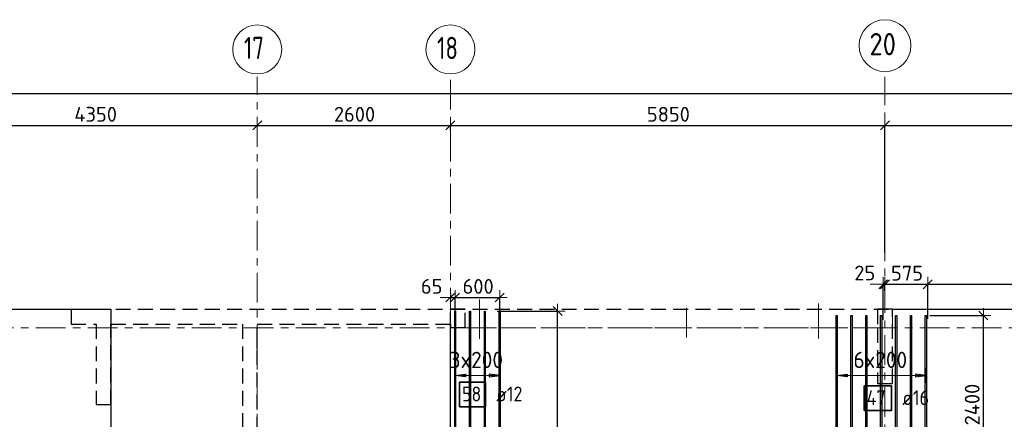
# Model space of a CAD drawing. Header units: metres. Extents: x -38 to 107, y -15 to 21.
# Tile 44 of 89: x 39.85 to 53.11, y 15.17 to 20.55. Entities that reach past the tile are written whole.
import ezdxf

# ---------------------------------------------------------------- set-up
doc = ezdxf.new("R2010")
doc.units = ezdxf.units.M
doc.header["$PDMODE"] = 65
for name, pattern in [('______11', [0.5, 0.4, -0.05, 0, -0.05]), ('______2', [0.27, 0.2, -0.07]), ('______3', [0.5, 0.4, -0.1]), ('______5', [1.1, 0.8, -0.1, 0.1, -0.1])]:
    doc.linetypes.add(name, pattern=pattern)
for name, color, linetype, lineweight in [('XR$2$Осевая линия (1)', 7, '______5', 13), ('XR$2$Размерная линия (1)', 7, 'Continuous', 13), ('XR$3$Балка (1)', 7, '______3', 13), ('XR$3$Перекрытие (1)', 7, 'Continuous', 35), ('XR$3$Размерная линия (1)', 7, 'Continuous', 13)]:
    doc.layers.add(name, color=color, linetype=linetype, lineweight=lineweight)
for name, color, linetype, lineweight, true_color in [('XR$3$Арм.стержн.Доп. Арм верхн.зоны Х', 7, 'Continuous', 35, 0x8c8cff), ('XR$3$Арм.стержн.Доп. Арм. верхн.зоны У', 7, 'Continuous', 35, 0x739641), ('XR$5$Стена_ бетон несущ.', 7, 'Continuous', 70, 0xb4b496)]:
    doc.layers.add(name, color=color, linetype=linetype, lineweight=lineweight, true_color=true_color)
doc.styles.add('ISOCPEUR', font='txt')
doc.dimstyles.new('DIMSTYLE_3', dxfattribs={"dimtxt": 0.2, "dimasz": 0.2, "dimexe": 0, "dimexo": 0, "dimgap": 0.1, "dimtad": 2, "dimdec": 0, "dimlfac": 1000, "dimrnd": 5, "dimzin": 12, "dimdsep": 46, "dimtxsty": 'ISOCPEUR', "dimblk1": 'ALL_ML_STRICH', "dimblk2": 'ALL_ML_STRICH', "dimsah": 1, "dimcen": 0, "dimclrd": 7, "dimclre": 256, "dimclrt": 7, "dimadec": 0, "dimazin": 0, "dimtfac": 1, "dimtdec": 0, "dimtix": 1, "dimtmove": 2, "dimatfit": 3, "dimfxl": 0, "dimtzin": 0, "dimlwd": 0, "dimlwe": -3, "dimarcsym": 0})
doc.dimstyles.new('DIMSTYLE_6', dxfattribs={"dimtxt": 0.2, "dimasz": 0.2, "dimexe": 0, "dimexo": 0, "dimgap": 0.1, "dimtad": 2, "dimdec": 0, "dimlfac": 1000, "dimrnd": 5, "dimzin": 12, "dimdsep": 46, "dimtxsty": 'ISOCPEUR', "dimblk1": 'ALL_ML_STRICH', "dimblk2": 'ALL_ML_STRICH', "dimsah": 1, "dimcen": 0, "dimclrd": 7, "dimclre": 256, "dimclrt": 7, "dimadec": 0, "dimazin": 0, "dimtfac": 1, "dimtdec": 0, "dimtix": 1, "dimtmove": 2, "dimatfit": 3, "dimfxl": 0, "dimtvp": 1.2, "dimtzin": 0, "dimlwd": 0, "dimlwe": -3, "dimarcsym": 0})

# ---------------------------------------------------------------- blocks, each defined once
blk = doc.blocks.new('ALL_ML_STRICH')
at = {"color": 0, "linetype": 'ByBlock', "lineweight": -2}
for p, q in [((-1, 0), (0.5, 0)), ((-0.3, -0.3), (0.3, 0.3)), ((0, -0.5), (0, 0.5))]:
    blk.add_line(p, q, dxfattribs=at)
blk = doc.blocks.new('*D11')
at = {"layer": 'DEFPOINTS', "color": 7, "linetype": 'Continuous', "lineweight": 13, "transparency": 33554687}
for p in [(0.5, 19.557), (0.5, 19.377), (61.6, 17.12)]:
    blk.add_point(p, dxfattribs=at)
at = {"layer": 'XR$2$Размерная линия (1)', "color": 9, "linetype": 'Continuous', "lineweight": -2, "true_color": 0xc7c7c7, "transparency": 33554687}
for p, q in [((0.5, 19.357), (0.5, 19.557)), ((61.6, 17.14), (61.6, 19.557))]:
    blk.add_line(p, q, dxfattribs=at)
at = {"layer": 'XR$2$Размерная линия (1)', "color": 7, "linetype": 'Continuous', "lineweight": -2, "transparency": 33554687}
blk.add_line((0.5, 19.557), (61.6, 19.557), dxfattribs=at)
at = {"layer": 'XR$2$Размерная линия (1)', "color": 7, "linetype": 'Continuous', "lineweight": 13, "transparency": 33554687, "xscale": 0.2, "yscale": 0.2, "zscale": 0.2, "rotation": 180}
blk.add_blockref('ALL_ML_STRICH', (0.5, 19.557), dxfattribs=at)
at = {"layer": 'XR$2$Размерная линия (1)', "color": 7, "linetype": 'Continuous', "lineweight": 13, "transparency": 33554687, "xscale": 0.2, "yscale": 0.2, "zscale": 0.2}
blk.add_blockref('ALL_ML_STRICH', (61.6, 19.557), dxfattribs=at)
at = {"layer": 'XR$2$Размерная линия (1)', "color": 7, "linetype": 'Continuous', "lineweight": 13, "transparency": 33554687, "insert": (31.1, 19.707), "char_height": 0.2, "width": 1, "attachment_point": 5, "style": 'ISOCPEUR'}
blk.add_mtext('\\A1;{61100}', dxfattribs=at)
blk = doc.blocks.new('*D35')
at = {"layer": 'DEFPOINTS', "color": 7, "linetype": 'Continuous', "lineweight": 13, "transparency": 33554687}
for p in [(38.7, 19.186), (38.7, 19.126), (43.05, 19.104)]:
    blk.add_point(p, dxfattribs=at)
at = {"layer": 'XR$2$Размерная линия (1)', "color": 9, "linetype": 'Continuous', "lineweight": -2, "true_color": 0xc7c7c7, "transparency": 33554687}
for p, q in [((38.7, 19.166), (38.7, 19.126)), ((43.05, 19.124), (43.05, 19.126))]:
    blk.add_line(p, q, dxfattribs=at)
at = {"layer": 'XR$2$Размерная линия (1)', "color": 7, "linetype": 'Continuous', "lineweight": -2, "transparency": 33554687}
blk.add_line((38.7, 19.126), (43.05, 19.126), dxfattribs=at)
at = {"layer": 'XR$2$Размерная линия (1)', "color": 7, "linetype": 'Continuous', "lineweight": 13, "transparency": 33554687, "xscale": 0.2, "yscale": 0.2, "zscale": 0.2, "rotation": 180}
blk.add_blockref('ALL_ML_STRICH', (38.7, 19.126), dxfattribs=at)
at = {"layer": 'XR$2$Размерная линия (1)', "color": 7, "linetype": 'Continuous', "lineweight": 13, "transparency": 33554687, "xscale": 0.2, "yscale": 0.2, "zscale": 0.2}
blk.add_blockref('ALL_ML_STRICH', (43.05, 19.126), dxfattribs=at)
at = {"layer": 'XR$2$Размерная линия (1)', "color": 7, "linetype": 'Continuous', "lineweight": 13, "transparency": 33554687, "insert": (40.875, 19.276), "char_height": 0.2, "width": 0.8, "attachment_point": 5, "style": 'ISOCPEUR'}
blk.add_mtext('\\A1;{4350}', dxfattribs=at)
blk = doc.blocks.new('*D36')
at = {"layer": 'DEFPOINTS', "color": 7, "linetype": 'Continuous', "lineweight": 13, "transparency": 33554687}
for p in [(43.05, 19.126), (43.05, 19.104), (45.65, 19.05)]:
    blk.add_point(p, dxfattribs=at)
at = {"layer": 'XR$2$Размерная линия (1)', "color": 9, "linetype": 'Continuous', "lineweight": -2, "true_color": 0xc7c7c7, "transparency": 33554687}
for p, q in [((43.05, 19.124), (43.05, 19.126)), ((45.65, 19.07), (45.65, 19.126))]:
    blk.add_line(p, q, dxfattribs=at)
at = {"layer": 'XR$2$Размерная линия (1)', "color": 7, "linetype": 'Continuous', "lineweight": -2, "transparency": 33554687}
blk.add_line((43.05, 19.126), (45.65, 19.126), dxfattribs=at)
at = {"layer": 'XR$2$Размерная линия (1)', "color": 7, "linetype": 'Continuous', "lineweight": 13, "transparency": 33554687, "xscale": 0.2, "yscale": 0.2, "zscale": 0.2, "rotation": 180}
blk.add_blockref('ALL_ML_STRICH', (43.05, 19.126), dxfattribs=at)
at = {"layer": 'XR$2$Размерная линия (1)', "color": 7, "linetype": 'Continuous', "lineweight": 13, "transparency": 33554687, "xscale": 0.2, "yscale": 0.2, "zscale": 0.2}
blk.add_blockref('ALL_ML_STRICH', (45.65, 19.126), dxfattribs=at)
at = {"layer": 'XR$2$Размерная линия (1)', "color": 7, "linetype": 'Continuous', "lineweight": 13, "transparency": 33554687, "insert": (44.36, 19.276), "char_height": 0.2, "width": 0.8, "attachment_point": 5, "style": 'ISOCPEUR'}
blk.add_mtext('\\A1;{2600}', dxfattribs=at)
blk = doc.blocks.new('*D37')
at = {"layer": 'DEFPOINTS', "color": 7, "linetype": 'Continuous', "lineweight": 13, "transparency": 33554687}
for p in [(45.65, 19.126), (45.65, 19.05), (51.5, 17.39)]:
    blk.add_point(p, dxfattribs=at)
at = {"layer": 'XR$2$Размерная линия (1)', "color": 9, "linetype": 'Continuous', "lineweight": -2, "true_color": 0xc7c7c7, "transparency": 33554687}
for p, q in [((45.65, 19.07), (45.65, 19.126)), ((51.5, 17.41), (51.5, 19.126))]:
    blk.add_line(p, q, dxfattribs=at)
at = {"layer": 'XR$2$Размерная линия (1)', "color": 7, "linetype": 'Continuous', "lineweight": -2, "transparency": 33554687}
blk.add_line((45.65, 19.126), (51.5, 19.126), dxfattribs=at)
at = {"layer": 'XR$2$Размерная линия (1)', "color": 7, "linetype": 'Continuous', "lineweight": 13, "transparency": 33554687, "xscale": 0.2, "yscale": 0.2, "zscale": 0.2, "rotation": 180}
blk.add_blockref('ALL_ML_STRICH', (45.65, 19.126), dxfattribs=at)
at = {"layer": 'XR$2$Размерная линия (1)', "color": 7, "linetype": 'Continuous', "lineweight": 13, "transparency": 33554687, "xscale": 0.2, "yscale": 0.2, "zscale": 0.2}
blk.add_blockref('ALL_ML_STRICH', (51.5, 19.126), dxfattribs=at)
at = {"layer": 'XR$2$Размерная линия (1)', "color": 7, "linetype": 'Continuous', "lineweight": 13, "transparency": 33554687, "insert": (48.585, 19.276), "char_height": 0.2, "width": 0.8, "attachment_point": 5, "style": 'ISOCPEUR'}
blk.add_mtext('\\A1;{5850}', dxfattribs=at)
blk = doc.blocks.new('*D38')
at = {"layer": 'DEFPOINTS', "color": 7, "linetype": 'Continuous', "lineweight": 13, "transparency": 33554687}
for p in [(51.5, 19.126), (51.5, 17.39), (61.6, 17.491)]:
    blk.add_point(p, dxfattribs=at)
at = {"layer": 'XR$2$Размерная линия (1)', "color": 9, "linetype": 'Continuous', "lineweight": -2, "true_color": 0xc7c7c7, "transparency": 33554687}
for p, q in [((51.5, 17.41), (51.5, 19.126)), ((61.6, 17.511), (61.6, 19.126))]:
    blk.add_line(p, q, dxfattribs=at)
at = {"layer": 'XR$2$Размерная линия (1)', "color": 7, "linetype": 'Continuous', "lineweight": -2, "transparency": 33554687}
blk.add_line((51.5, 19.126), (61.6, 19.126), dxfattribs=at)
at = {"layer": 'XR$2$Размерная линия (1)', "color": 7, "linetype": 'Continuous', "lineweight": 13, "transparency": 33554687, "xscale": 0.2, "yscale": 0.2, "zscale": 0.2, "rotation": 180}
blk.add_blockref('ALL_ML_STRICH', (51.5, 19.126), dxfattribs=at)
at = {"layer": 'XR$2$Размерная линия (1)', "color": 7, "linetype": 'Continuous', "lineweight": 13, "transparency": 33554687, "xscale": 0.2, "yscale": 0.2, "zscale": 0.2}
blk.add_blockref('ALL_ML_STRICH', (61.6, 19.126), dxfattribs=at)
at = {"layer": 'XR$2$Размерная линия (1)', "color": 7, "linetype": 'Continuous', "lineweight": 13, "transparency": 33554687, "insert": (56.6, 19.276), "char_height": 0.2, "width": 1, "attachment_point": 5, "style": 'ISOCPEUR'}
blk.add_mtext('\\A1;{10100}', dxfattribs=at)
blk = doc.blocks.new('*D253')
at = {"layer": 'DEFPOINTS', "color": 7, "linetype": 'Continuous', "lineweight": 13, "transparency": 33554687}
for p in [(46.26, 16.625), (46.693, 12.8), (47.094, 12.8)]:
    blk.add_point(p, dxfattribs=at)
at = {"layer": 'XR$3$Размерная линия (1)', "color": 9, "linetype": 'Continuous', "lineweight": -2, "true_color": 0xc7c7c7, "transparency": 33554687}
for p, q in [((46.28, 16.625), (47.094, 16.625)), ((46.713, 12.8), (47.094, 12.8))]:
    blk.add_line(p, q, dxfattribs=at)
at = {"layer": 'XR$3$Размерная линия (1)', "color": 7, "linetype": 'Continuous', "lineweight": -2, "transparency": 33554687}
blk.add_line((47.094, 12.8), (47.094, 16.625), dxfattribs=at)
at = {"layer": 'XR$3$Размерная линия (1)', "color": 7, "linetype": 'Continuous', "lineweight": 13, "transparency": 33554687, "xscale": 0.2, "yscale": 0.2, "zscale": 0.2}
for p, rotation in [((47.094, 16.625), 90), ((47.094, 12.8), 270)]:
    blk.add_blockref('ALL_ML_STRICH', p, dxfattribs=dict(at, rotation=rotation))
at = {"layer": 'XR$3$Размерная линия (1)', "color": 7, "linetype": 'Continuous', "lineweight": 13, "transparency": 33554687, "insert": (46.944, 14.723), "char_height": 0.2, "width": 0.8, "attachment_point": 5, "rotation": 90, "style": 'ISOCPEUR'}
blk.add_mtext('\\A1;{3825}', dxfattribs=at)
blk = doc.blocks.new('*D256')
at = {"layer": 'DEFPOINTS', "color": 7, "linetype": 'Continuous', "lineweight": 13, "transparency": 33554687}
for p in [(45.65, 16.883), (45.65, 16.808), (45.714, 16.484)]:
    blk.add_point(p, dxfattribs=at)
at = {"layer": 'XR$3$Размерная линия (1)', "color": 9, "linetype": 'Continuous', "lineweight": -2, "true_color": 0xc7c7c7, "transparency": 33554687}
for p, q in [((45.65, 16.863), (45.65, 16.808)), ((45.714, 16.504), (45.714, 16.808))]:
    blk.add_line(p, q, dxfattribs=at)
at = {"layer": 'XR$3$Размерная линия (1)', "color": 7, "linetype": 'Continuous', "lineweight": -2, "transparency": 33554687}
blk.add_line((45.65, 16.808), (45.714, 16.808), dxfattribs=at)
at = {"layer": 'XR$3$Размерная линия (1)', "color": 7, "linetype": 'Continuous', "lineweight": 13, "transparency": 33554687, "xscale": 0.2, "yscale": 0.2, "zscale": 0.2}
blk.add_blockref('ALL_ML_STRICH', (45.714, 16.808), dxfattribs=at)
at = {"layer": 'XR$3$Размерная линия (1)', "color": 7, "linetype": 'Continuous', "lineweight": 13, "transparency": 33554687, "xscale": 0.2, "yscale": 0.2, "zscale": 0.2, "rotation": 180}
blk.add_blockref('ALL_ML_STRICH', (45.65, 16.808), dxfattribs=at)
at = {"layer": 'XR$3$Размерная линия (1)', "color": 7, "linetype": 'Continuous', "lineweight": 13, "transparency": 33554687, "insert": (45.398, 16.958), "char_height": 0.2, "width": 0.4, "attachment_point": 5, "style": 'ISOCPEUR'}
blk.add_mtext('\\A1;{65}', dxfattribs=at)
blk = doc.blocks.new('*D257')
at = {"layer": 'DEFPOINTS', "color": 7, "linetype": 'Continuous', "lineweight": 13, "transparency": 33554687}
for p in [(45.714, 16.808), (45.714, 16.484), (46.314, 16.51)]:
    blk.add_point(p, dxfattribs=at)
at = {"layer": 'XR$3$Размерная линия (1)', "color": 9, "linetype": 'Continuous', "lineweight": -2, "true_color": 0xc7c7c7, "transparency": 33554687}
for p, q in [((45.714, 16.504), (45.714, 16.808)), ((46.314, 16.53), (46.314, 16.808))]:
    blk.add_line(p, q, dxfattribs=at)
at = {"layer": 'XR$3$Размерная линия (1)', "color": 7, "linetype": 'Continuous', "lineweight": -2, "transparency": 33554687}
blk.add_line((45.714, 16.808), (46.314, 16.808), dxfattribs=at)
at = {"layer": 'XR$3$Размерная линия (1)', "color": 7, "linetype": 'Continuous', "lineweight": 13, "transparency": 33554687, "xscale": 0.2, "yscale": 0.2, "zscale": 0.2, "rotation": 180}
blk.add_blockref('ALL_ML_STRICH', (45.714, 16.808), dxfattribs=at)
at = {"layer": 'XR$3$Размерная линия (1)', "color": 7, "linetype": 'Continuous', "lineweight": 13, "transparency": 33554687, "xscale": 0.2, "yscale": 0.2, "zscale": 0.2}
blk.add_blockref('ALL_ML_STRICH', (46.314, 16.808), dxfattribs=at)
at = {"layer": 'XR$3$Размерная линия (1)', "color": 7, "linetype": 'Continuous', "lineweight": 13, "transparency": 33554687, "insert": (46.024, 16.958), "char_height": 0.2, "width": 0.6, "attachment_point": 5, "style": 'ISOCPEUR'}
blk.add_mtext('\\A1;{600}', dxfattribs=at)
blk = doc.blocks.new('*D298')
at = {"layer": 'DEFPOINTS', "color": 7, "linetype": 'Continuous', "lineweight": 13, "transparency": 33554687}
for p in [(52.084, 16.566), (52.084, 14.166), (52.825, 14.166)]:
    blk.add_point(p, dxfattribs=at)
at = {"layer": 'XR$3$Размерная линия (1)', "color": 9, "linetype": 'Continuous', "lineweight": -2, "true_color": 0xc7c7c7, "transparency": 33554687}
for p, q in [((52.104, 16.566), (52.825, 16.566)), ((52.104, 14.166), (52.825, 14.166))]:
    blk.add_line(p, q, dxfattribs=at)
at = {"layer": 'XR$3$Размерная линия (1)', "color": 7, "linetype": 'Continuous', "lineweight": -2, "transparency": 33554687}
blk.add_line((52.825, 14.166), (52.825, 16.566), dxfattribs=at)
at = {"layer": 'XR$3$Размерная линия (1)', "color": 7, "linetype": 'Continuous', "lineweight": 13, "transparency": 33554687, "xscale": 0.2, "yscale": 0.2, "zscale": 0.2}
for p, rotation in [((52.825, 16.566), 90), ((52.825, 14.166), 270)]:
    blk.add_blockref('ALL_ML_STRICH', p, dxfattribs=dict(at, rotation=rotation))
at = {"layer": 'XR$3$Размерная линия (1)', "color": 7, "linetype": 'Continuous', "lineweight": 13, "transparency": 33554687, "insert": (52.675, 15.366), "char_height": 0.2, "width": 0.8, "attachment_point": 5, "rotation": 90, "style": 'ISOCPEUR'}
blk.add_mtext('\\A1;{2400}', dxfattribs=at)
blk = doc.blocks.new('*D331')
at = {"layer": 'DEFPOINTS', "color": 7, "linetype": 'Continuous', "lineweight": 13, "transparency": 33554687}
for p in [(51.476, 16.986), (51.5, 16.879), (51.476, 16.489)]:
    blk.add_point(p, dxfattribs=at)
at = {"layer": 'XR$3$Размерная линия (1)', "color": 9, "linetype": 'Continuous', "lineweight": -2, "true_color": 0xc7c7c7, "transparency": 33554687}
for p, q in [((51.476, 16.509), (51.476, 16.986)), ((51.5, 16.899), (51.5, 16.986))]:
    blk.add_line(p, q, dxfattribs=at)
at = {"layer": 'XR$3$Размерная линия (1)', "color": 7, "linetype": 'Continuous', "lineweight": -2, "transparency": 33554687}
blk.add_line((51.476, 16.986), (51.5, 16.986), dxfattribs=at)
at = {"layer": 'XR$3$Размерная линия (1)', "color": 7, "linetype": 'Continuous', "lineweight": 13, "transparency": 33554687, "xscale": 0.2, "yscale": 0.2, "zscale": 0.2}
blk.add_blockref('ALL_ML_STRICH', (51.5, 16.986), dxfattribs=at)
at = {"layer": 'XR$3$Размерная линия (1)', "color": 7, "linetype": 'Continuous', "lineweight": 13, "transparency": 33554687, "xscale": 0.2, "yscale": 0.2, "zscale": 0.2, "rotation": 180}
blk.add_blockref('ALL_ML_STRICH', (51.476, 16.986), dxfattribs=at)
at = {"layer": 'XR$3$Размерная линия (1)', "color": 7, "linetype": 'Continuous', "lineweight": 13, "transparency": 33554687, "insert": (51.229, 17.138), "char_height": 0.2, "width": 0.4, "attachment_point": 5, "style": 'ISOCPEUR'}
blk.add_mtext('\\A1;{25}', dxfattribs=at)
blk = doc.blocks.new('*D332')
at = {"layer": 'DEFPOINTS', "color": 7, "linetype": 'Continuous', "lineweight": 13, "transparency": 33554687}
for p in [(51.5, 16.986), (51.5, 16.879), (52.076, 16.503)]:
    blk.add_point(p, dxfattribs=at)
at = {"layer": 'XR$3$Размерная линия (1)', "color": 9, "linetype": 'Continuous', "lineweight": -2, "true_color": 0xc7c7c7, "transparency": 33554687}
for p, q in [((51.5, 16.899), (51.5, 16.986)), ((52.076, 16.523), (52.076, 16.986))]:
    blk.add_line(p, q, dxfattribs=at)
at = {"layer": 'XR$3$Размерная линия (1)', "color": 7, "linetype": 'Continuous', "lineweight": -2, "transparency": 33554687}
blk.add_line((51.5, 16.986), (52.076, 16.986), dxfattribs=at)
at = {"layer": 'XR$3$Размерная линия (1)', "color": 7, "linetype": 'Continuous', "lineweight": 13, "transparency": 33554687, "xscale": 0.2, "yscale": 0.2, "zscale": 0.2, "rotation": 180}
blk.add_blockref('ALL_ML_STRICH', (51.5, 16.986), dxfattribs=at)
at = {"layer": 'XR$3$Размерная линия (1)', "color": 7, "linetype": 'Continuous', "lineweight": 13, "transparency": 33554687, "xscale": 0.2, "yscale": 0.2, "zscale": 0.2}
blk.add_blockref('ALL_ML_STRICH', (52.076, 16.986), dxfattribs=at)
at = {"layer": 'XR$3$Размерная линия (1)', "color": 7, "linetype": 'Continuous', "lineweight": 13, "transparency": 33554687, "insert": (51.798, 17.136), "char_height": 0.2, "width": 0.6, "attachment_point": 5, "style": 'ISOCPEUR'}
blk.add_mtext('\\A1;{575}', dxfattribs=at)
blk = doc.blocks.new('*D333')
at = {"layer": 'DEFPOINTS', "color": 7, "linetype": 'Continuous', "lineweight": 13, "transparency": 33554687}
for p in [(52.076, 16.986), (52.076, 16.503), (55.897, 16.562)]:
    blk.add_point(p, dxfattribs=at)
at = {"layer": 'XR$3$Размерная линия (1)', "color": 9, "linetype": 'Continuous', "lineweight": -2, "true_color": 0xc7c7c7, "transparency": 33554687}
for p, q in [((52.076, 16.523), (52.076, 16.986)), ((55.897, 16.582), (55.897, 16.986))]:
    blk.add_line(p, q, dxfattribs=at)
at = {"layer": 'XR$3$Размерная линия (1)', "color": 7, "linetype": 'Continuous', "lineweight": -2, "transparency": 33554687}
blk.add_line((52.076, 16.986), (55.897, 16.986), dxfattribs=at)
at = {"layer": 'XR$3$Размерная линия (1)', "color": 7, "linetype": 'Continuous', "lineweight": 13, "transparency": 33554687, "xscale": 0.2, "yscale": 0.2, "zscale": 0.2, "rotation": 180}
blk.add_blockref('ALL_ML_STRICH', (52.076, 16.986), dxfattribs=at)
at = {"layer": 'XR$3$Размерная линия (1)', "color": 7, "linetype": 'Continuous', "lineweight": 13, "transparency": 33554687, "xscale": 0.2, "yscale": 0.2, "zscale": 0.2}
blk.add_blockref('ALL_ML_STRICH', (55.897, 16.986), dxfattribs=at)
at = {"layer": 'XR$3$Размерная линия (1)', "color": 7, "linetype": 'Continuous', "lineweight": 13, "transparency": 33554687, "insert": (53.996, 17.136), "char_height": 0.2, "width": 0.8, "attachment_point": 5, "style": 'ISOCPEUR'}
blk.add_mtext('\\A1;{3820}', dxfattribs=at)

msp = doc.modelspace()

# ---------------------------------------------------------------- linework, layer by layer
at = {"color": 52, "linetype": 'Continuous', "lineweight": 13, "transparency": 33554687}
for p, q in [((46.043, 16.7808), (46.043, 16.2508)), ((50.6053, 16.7262), (50.6053, 16.2562)), ((48.8293, 16.6709), (48.8293, 16.268))]:
    msp.add_line(p, q, dxfattribs=at)
at = {"layer": 'XR$2$Осевая линия (1)', "color": 253, "linetype": '______11', "lineweight": 13, "true_color": 0xa0a0a0, "transparency": 33554687}
for p, q in [((43.05, 8.34), (43.05, 19.78)), ((45.65, 6.74), (45.65, 19.78)), ((51.5, 6.8), (51.5, 19.78)), ((-2.63, 16.4), (62.6, 16.4))]:
    msp.add_line(p, q, dxfattribs=at)
at = {"layer": 'XR$2$Осевая линия (1)', "color": 7, "linetype": 'Continuous', "lineweight": 13, "transparency": 33554687}
for centre, radius in [((51.5018, 20.2012), 0.3493), ((43.0504, 20.1501), 0.3304), ((45.6504, 20.1501), 0.3304)]:
    msp.add_circle(centre, radius, dxfattribs=at)
at = {"layer": 'XR$3$Арм.стержн.Доп. Арм верхн.зоны Х', "color": 253, "linetype": 'Continuous', "lineweight": -3, "true_color": 0xa0a0a0, "transparency": 33554687}
for p, q in [((45.7142, 15.7577), (45.7142, 15.8577)), ((46.3142, 15.7577), (46.3142, 15.8577)), ((45.7142, 15.7577), (45.7142, 15.6577)), ((46.3142, 15.7577), (46.3142, 15.6577))]:
    msp.add_line(p, q, dxfattribs=at)
at = {"layer": 'XR$3$Арм.стержн.Доп. Арм верхн.зоны Х', "color": 7, "linetype": 'Continuous', "lineweight": 25, "transparency": 33554687}
for p, q in [((45.7142, 15.7577), (45.8542, 15.7777)), ((45.8542, 15.7777), (45.8542, 15.7377)), ((46.3142, 15.7577), (46.1742, 15.7777)), ((46.1742, 15.7777), (46.1742, 15.7377)), ((45.8542, 15.7377), (45.7142, 15.7577)), ((46.1742, 15.7377), (46.3142, 15.7577))]:
    msp.add_line(p, q, dxfattribs=at)
at = {"layer": 'XR$3$Арм.стержн.Доп. Арм верхн.зоны Х', "color": 7, "linetype": 'Continuous', "lineweight": 13, "transparency": 33554687}
for p, q in [((45.7142, 15.7577), (45.7142, 15.7577)), ((45.7142, 15.7577), (46.3142, 15.7577)), ((46.3142, 15.7577), (46.3142, 15.7577))]:
    msp.add_line(p, q, dxfattribs=at)
at = {"layer": 'XR$3$Арм.стержн.Доп. Арм верхн.зоны Х', "color": 34, "linetype": 'Continuous', "lineweight": 25, "transparency": 33554687}
for points in [[(45.7082, 11.9452), (45.7082, 16.6252), (45.7202, 16.6252), (45.7202, 11.9452), (45.7082, 11.9452)], [(45.9082, 11.9452), (45.9082, 16.6252), (45.9202, 16.6252), (45.9202, 11.9452), (45.9082, 11.9452)], [(46.1082, 11.9452), (46.1082, 16.6252), (46.1202, 16.6252), (46.1202, 11.9452), (46.1082, 11.9452)], [(46.3082, 11.9452), (46.3082, 16.6252), (46.3202, 16.6252), (46.3202, 11.9452), (46.3082, 11.9452)]]:
    msp.add_lwpolyline(points, dxfattribs=at)
at = {"layer": 'XR$3$Арм.стержн.Доп. Арм верхн.зоны Х', "color": 7, "linetype": 'Continuous', "lineweight": 35, "transparency": 33554687}
msp.add_lwpolyline([(45.7747, 15.3354), (46.1214, 15.3354), (46.1214, 15.6688), (45.7747, 15.6688), (45.7747, 15.3354)], dxfattribs=at)
at = {"layer": 'XR$3$Арм.стержн.Доп. Арм. верхн.зоны У', "color": 253, "linetype": 'Continuous', "lineweight": -3, "true_color": 0xa0a0a0, "transparency": 33554687}
for p, q in [((50.8506, 15.7577), (50.8506, 15.8577)), ((52.0506, 15.7577), (52.0506, 15.8577)), ((50.8506, 15.7577), (50.8506, 15.6577)), ((52.0506, 15.7577), (52.0506, 15.6577))]:
    msp.add_line(p, q, dxfattribs=at)
at = {"layer": 'XR$3$Арм.стержн.Доп. Арм. верхн.зоны У', "color": 7, "linetype": 'Continuous', "lineweight": 25, "transparency": 33554687}
for p, q in [((50.8506, 15.7577), (50.9906, 15.7777)), ((50.9906, 15.7777), (50.9906, 15.7377)), ((52.0506, 15.7577), (51.9106, 15.7777)), ((51.9106, 15.7777), (51.9106, 15.7377)), ((50.9906, 15.7377), (50.8506, 15.7577)), ((51.9106, 15.7377), (52.0506, 15.7577))]:
    msp.add_line(p, q, dxfattribs=at)
at = {"layer": 'XR$3$Арм.стержн.Доп. Арм. верхн.зоны У', "color": 7, "linetype": 'Continuous', "lineweight": 13, "transparency": 33554687}
for p, q in [((50.8506, 15.7577), (50.8506, 15.7577)), ((52.0506, 15.7577), (52.0506, 15.7577))]:
    msp.add_line(p, q, dxfattribs=at)
at = {"layer": 'XR$3$Арм.стержн.Доп. Арм. верхн.зоны У', "color": 7, "linetype": 'Continuous', "lineweight": 25, "transparency": 33554687}
for points in [[(50.8586, 16.5658), (50.8586, 14.1658), (50.8426, 14.1658), (50.8426, 16.5658), (50.8586, 16.5658)], [(51.0586, 16.5658), (51.0586, 14.1658), (51.0426, 14.1658), (51.0426, 16.5658), (51.0586, 16.5658)], [(51.2586, 16.5658), (51.2586, 14.1658), (51.2426, 14.1658), (51.2426, 16.5658), (51.2586, 16.5658)], [(51.4586, 16.5658), (51.4586, 14.1658), (51.4426, 14.1658), (51.4426, 16.5658), (51.4586, 16.5658)], [(51.6586, 16.5658), (51.6586, 14.1658), (51.6426, 14.1658), (51.6426, 16.5658), (51.6586, 16.5658)], [(51.8586, 16.5658), (51.8586, 14.1658), (51.8426, 14.1658), (51.8426, 16.5658), (51.8586, 16.5658)], [(52.0586, 16.5658), (52.0586, 14.1658), (52.0426, 14.1658), (52.0426, 16.5658), (52.0586, 16.5658)]]:
    msp.add_lwpolyline(points, dxfattribs=at)
at = {"layer": 'XR$3$Арм.стержн.Доп. Арм. верхн.зоны У', "color": 7, "linetype": 'Continuous', "lineweight": 13, "transparency": 33554687}
msp.add_lwpolyline([(50.8506, 15.7577), (50.8776, 15.7577), (50.8776, 15.7577), (52.0506, 15.7577)], dxfattribs=at)
at = {"layer": 'XR$3$Арм.стержн.Доп. Арм. верхн.зоны У', "color": 7, "linetype": 'Continuous', "lineweight": 35, "transparency": 33554687}
msp.add_lwpolyline([(51.221, 15.2851), (51.5877, 15.2851), (51.5877, 15.6184), (51.221, 15.6184), (51.221, 15.2851)], dxfattribs=at)
at = {"layer": 'XR$3$Балка (1)', "color": 7, "linetype": '______2', "lineweight": 25, "transparency": 33554687}
for p, q in [((45.65, 16.4002), (45.65, 16.6502)), ((45.65, 16.6502), (51.6, 16.6502))]:
    msp.add_line(p, q, dxfattribs=at)
at = {"layer": 'XR$3$Перекрытие (1)', "color": 7, "linetype": 'Continuous', "lineweight": 25, "transparency": 33554687}
for p, q in [((38.7, 16.6502), (41.0797, 16.6502)), ((41.0797, 16.6502), (41.0797, 11.7903)), ((51.6, 16.6502), (61.85, 16.6502)), ((45.65, 12.2702), (45.65, 16.4002))]:
    msp.add_line(p, q, dxfattribs=at)
at = {"layer": 'XR$3$Перекрытие (1)', "color": 7, "linetype": '______2', "lineweight": 18, "transparency": 33554687}
for p, q in [((51.6, 16.6502), (51.6, 16.4002)), ((51.6, 16.4002), (45.65, 16.4002))]:
    msp.add_line(p, q, dxfattribs=at)
at = {"layer": 'XR$5$Стена_ бетон несущ.', "color": 253, "linetype": '______2', "lineweight": -3, "true_color": 0xa0a0a0, "transparency": 33554687}
for p, q in [((40.545, 16.65), (45.65, 16.65)), ((40.545, 16.65), (40.545, 16.45)), ((45.85, 16.65), (45.65, 16.65)), ((45.85, 16.4), (45.85, 16.65)), ((51.4, 16.65), (51.4, 16.4)), ((51.6, 16.65), (51.4, 16.65)), ((51.6, 15.65), (51.6, 16.65)), ((40.545, 16.45), (40.8797, 16.45)), ((40.8797, 16.45), (40.8797, 15.365)), ((41.0797, 15.365), (41.0797, 16.45)), ((41.0797, 16.45), (42.85, 16.45)), ((42.85, 16.45), (42.85, 13.68)), ((43.05, 16.199), (43.05, 16.45)), ((43.05, 16.45), (45.65, 16.45)), ((45.65, 16.45), (45.65, 16.4)), ((45.85, 16.4), (45.65, 16.4)), ((51.4, 16.4), (51.4, 15.65)), ((43.05, 16.119), (43.05, 16.199)), ((43.05, 10.8), (43.05, 16.119)), ((51.4, 15.65), (51.6, 15.65)), ((40.8797, 15.365), (41.0797, 15.365))]:
    msp.add_line(p, q, dxfattribs=at)

# ---------------------------------------------------------------- texts
at = {"layer": 'XR$2$Осевая линия (1)', "color": 7, "linetype": 'Continuous', "lineweight": 13, "transparency": 33554687, "char_height": 0.3, "attachment_point": 7, "style": 'ISOCPEUR'}
for s, insert, width in [('\\W0.75;17', (42.8704, 20.0196), 0.472281), ('\\W0.75;18', (45.4704, 20.0196), 0.472281), ('\\W0.87;20', (51.2918, 20.0707), 0.550812)]:
    msp.add_mtext(s, dxfattribs=dict(at, insert=insert, width=width))
at = {"layer": 'XR$3$Арм.стержн.Доп. Арм верхн.зоны Х', "color": 7, "linetype": 'Continuous', "lineweight": 13, "transparency": 33554687, "insert": (45.6402, 15.8577), "char_height": 0.22, "width": 0.873359, "attachment_point": 7, "style": 'ISOCPEUR'}
msp.add_mtext('\\W0.95;3x200', dxfattribs=at)
at = {"layer": 'XR$3$Арм.стержн.Доп. Арм верхн.зоны Х', "color": 7, "linetype": 'Continuous', "lineweight": 25, "transparency": 33554687, "char_height": 0.2, "attachment_point": 7, "style": 'ISOCPEUR'}
for s, insert, width in [('\\W0.87;58', (45.808, 15.4088), 0.367208), ('\\W0.89; ø12 ', (46.1547, 15.4088), 0.749105)]:
    msp.add_mtext(s, dxfattribs=dict(at, insert=insert, width=width))
at = {"layer": 'XR$3$Арм.стержн.Доп. Арм. верхн.зоны У', "color": 7, "linetype": 'Continuous', "lineweight": 13, "transparency": 33554687, "insert": (51.0766, 15.8577), "char_height": 0.22, "width": 0.873359, "attachment_point": 7, "style": 'ISOCPEUR'}
msp.add_mtext('\\W0.95;6x200', dxfattribs=at)
at = {"layer": 'XR$3$Арм.стержн.Доп. Арм. верхн.зоны У', "color": 7, "linetype": 'Continuous', "lineweight": 25, "transparency": 33554687, "char_height": 0.2, "attachment_point": 7, "style": 'ISOCPEUR'}
for s, insert, width in [('\\W0.88;47', (51.2543, 15.3584), 0.387995), ('\\W0.89; ø16 ', (51.621, 15.3584), 0.749105)]:
    msp.add_mtext(s, dxfattribs=dict(at, insert=insert, width=width))

# ---------------------------------------------------------------- dimensions: what is measured, and where the dimension line sits
at = {"layer": 'XR$2$Размерная линия (1)', "color": 7, "linetype": 'Continuous', "lineweight": 13, "transparency": 33554687}
for base, p1, p2, picture, middle in [((61.6, 19.5574), (0.5, 19.3568), (61.6, 17.1397), '*D11', (31.1, 19.7074)), ((43.05, 19.1261), (38.7, 19.1656), (43.05, 19.1244), '*D35', (40.875, 19.2761)), ((45.65, 19.1261), (43.05, 19.1244), (45.65, 19.0702), '*D36', (44.36, 19.2761)), ((51.5, 19.1261), (45.65, 19.0702), (51.5, 17.4096), '*D37', (48.585, 19.2761)), ((61.6, 19.1261), (51.5, 17.4096), (61.6, 17.5112), '*D38', (56.6, 19.2761))]:
    dim = msp.add_linear_dim(base=base, p1=p1, p2=p2, dimstyle='DIMSTYLE_3', override={"dimpost": '<>', "dimclrd": 7, "dimclre": 9, "dimclrt": 7, "dimlwd": 0, "dimlwe": 65533}, dxfattribs=at)
    dim.commit()
    dim.dimension.update_dxf_attribs({"geometry": picture, "text_midpoint": middle, "dimtype": 160})
at = {"layer": 'XR$3$Размерная линия (1)', "color": 7, "linetype": 'Continuous', "lineweight": 13, "transparency": 33554687}
for base, p1, p2, dimstyle, picture, middle in [((51.5, 16.9861), (51.47554, 16.50917), (51.5, 16.89911), 'DIMSTYLE_6', '*D331', (51.22949, 17.13802)), ((52.07554, 16.9861), (51.5, 16.89911), (52.07554, 16.52285), 'DIMSTYLE_6', '*D332', (51.79777, 17.1361)), ((55.8974, 16.9861), (52.0755, 16.5229), (55.8974, 16.5822), 'DIMSTYLE_3', '*D333', (53.9964, 17.1361)), ((45.7142, 16.808), (45.65, 16.8625), (45.7142, 16.5036), 'DIMSTYLE_6', '*D256', (45.3978, 16.9578)), ((46.3142, 16.808), (45.7142, 16.5036), (46.3142, 16.5295), 'DIMSTYLE_3', '*D257', (46.0242, 16.958))]:
    dim = msp.add_linear_dim(base=base, p1=p1, p2=p2, dimstyle=dimstyle, override={"dimpost": '<>', "dimclrd": 7, "dimclre": 9, "dimclrt": 7, "dimlwd": 0, "dimlwe": 65533}, dxfattribs=at)
    dim.commit()
    dim.dimension.update_dxf_attribs({"geometry": picture, "text_midpoint": middle, "dimtype": 160})
for base, p1, p2, picture, middle in [((47.0937, 16.6252), (46.7133, 12.8), (46.2802, 16.6252), '*D253', (46.9437, 14.7226)), ((52.8254, 16.5658), (52.1035, 14.1658), (52.1035, 16.5658), '*D298', (52.6754, 15.3658))]:
    dim = msp.add_linear_dim(base=base, p1=p1, p2=p2, angle=90, dimstyle='DIMSTYLE_3', override={"dimpost": '<>', "dimclrd": 7, "dimclre": 9, "dimclrt": 7, "dimlwd": 0, "dimlwe": 65533}, dxfattribs=at)
    dim.commit()
    dim.dimension.update_dxf_attribs({"geometry": picture, "text_midpoint": middle, "dimtype": 160})

doc.saveas('drawing.dxf')
